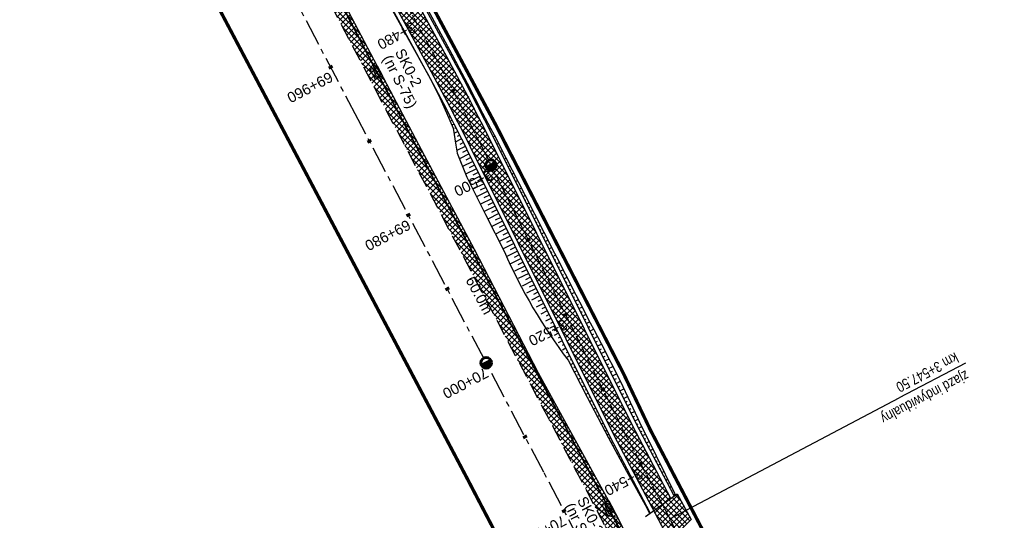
# Model space of a CAD drawing. Header units: metres. Extents: x 7529682 to 7533711, y 5721186 to 5727842.
# Tile 19 of 110: x 7531291 to 7531409, y 5724665 to 5724725. Entities that reach past the tile are written whole.
import ezdxf

# ---------------------------------------------------------------- set-up
doc = ezdxf.new("R2010")
doc.units = ezdxf.units.M
for name, pattern in [('817-dzialki-09-05-04$0$HIDDEN', [0.375, 0.25, -0.125]), ('CENTER', [50.8, 31.75, -6.35, 6.35, -6.35]), ('HIDDEN', [9.525, 6.35, -3.175])]:
    doc.linetypes.add(name, pattern=pattern)
for name, color, linetype in [('C-DROGI-SYTUACJA-ETYKIETY', 7, 'Continuous'), ('D-hatch-pobocza', 131, 'Continuous'), ('D-hatch-zjazdy-BA', 244, 'Continuous'), ('D-hatch-zjazdy-kruszywo', 111, 'Continuous'), ('D-pobocza', 7, 'Continuous'), ('D-skarpa', 7, 'Continuous'), ('D-skarpa-kreskowanie', 7, 'Continuous')]:
    doc.layers.add(name, color=color, linetype=linetype)
doc.layers.add('D-hatch-ciag-pieszo-rowerowy', color=7, linetype='Continuous', lineweight=13, true_color=0xff9f80)
doc.layers.add('D-LR-etap-III', color=7, linetype='817-dzialki-09-05-04$0$HIDDEN', lineweight=50, true_color=0xff1aff)
for name, color, linetype, lineweight in [('D-krawędzie', 7, 'Continuous', 30), ('D-obrzeża', 7, 'Continuous', 30), ('D-oś', 10, 'CENTER', 30), ('D-zjazdy', 7, 'Continuous', 30), ('D-zjazdy-opis', 7, 'Continuous', 30), ('Sieci-T-kanal technologiczny', 4, 'kt kanał technologiczny', 30)]:
    doc.layers.add(name, color=color, linetype=linetype, lineweight=lineweight)
for name, color, linetype, true_color in [('D-opis-KT-dlugosci', 7, 'Continuous', 0xff8000), ('D-opis-KT-studnie', 7, 'Continuous', 0xff8000), ('poprzeczki', 7, 'Continuous', 0x0000c7)]:
    doc.layers.add(name, color=color, linetype=linetype, true_color=true_color)
doc.styles.add('2mm08', font='arial.ttf', dxfattribs={"width": 0.8})
doc.styles.add('ARIAL', font='arial.ttf', dxfattribs={"height": 1})
doc.styles.get("Standard").update_dxf_attribs({"font": 'arial.ttf'})
doc.linetypes.add('kt kanał technologiczny', pattern='A,1,-0.8,["kt",Standard,S=0.5,R=0,X=-0.7,Y=-0.15],-0.3', length=2.1)
pattern_1 = [(45, (0.88535, 0.46493), (-0.33675960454, 0.33675960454), []), (135, (0.88535, 0.46493), (-0.33675960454, -0.33675960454), [])]
pattern_2 = [(45, (0, 0), (-0.33675960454, 0.33675960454), []), (135, (0, 0), (-0.33675960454, -0.33675960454), [])]

# ---------------------------------------------------------------- blocks, each defined once
blk = doc.blocks.new('kilometraz')
at = {"linetype": 'ByBlock', "lineweight": -2}
blk.add_hatch(color=0, dxfattribs=at).paths.add_polyline_path([(0, -0.28125, 0.41421356), (0.28125, 0, 0.41421356), (0, 0.28125)])
at = {"color": 0, "linetype": 'ByBlock', "lineweight": -2}
blk.add_line((0, 0.28125), (0, -0.28125), dxfattribs=at)
blk.add_circle((0, 0), 0.28125, dxfattribs=at)
blk = doc.blocks.new('AeccTickLine')
at = {"color": 0, "linetype": 'ByBlock', "lineweight": -2}
blk.add_line((0, 1), (0, -1), dxfattribs=at)
blk = doc.blocks.new('SKR2')
at = {"layer": 'Sieci-T-kanal technologiczny', "color": 2, "lineweight": 25}
for points in [[(0.03, -0.19), (0.96, -1.15), (0.28, -1.81), (-0.65, -0.84)], [(-0.04, -0.54), (0.61, -1.21), (0.23, -1.57), (-0.41, -0.9)]]:
    blk.add_lwpolyline(points, close=True, dxfattribs=at)
blk.add_lwpolyline([(-0.09, -1.23), (0.28, -0.87)], dxfattribs=at)

msp = doc.modelspace()

# ---------------------------------------------------------------- hatches: boundary and pattern name
at = {"layer": 'D-hatch-ciag-pieszo-rowerowy'}
h = msp.add_hatch(dxfattribs=at)
h.set_pattern_fill('ANSI37', color=256, scale=0.15, style=0)
h.set_pattern_definition(pattern_1)
h.paths.add_polyline_path([(7531367.38, 5724666.22), (7531369.44, 5724667.68), (7531364.84, 5724676.4), (7531345.22, 5724715.75), (7531314.27, 5724772.61), (7531308.11, 5724784.43), (7531305.88, 5724783.29), (7531312.05, 5724771.45), (7531343.01, 5724714.59), (7531362.63, 5724675.23)])
at = {"layer": 'D-hatch-pobocza'}
h = msp.add_hatch(dxfattribs=at)
h.set_pattern_fill('ANSI37', color=256, scale=0.15, style=0)
h.set_pattern_definition(pattern_2)
h.paths.add_polyline_path([(7531327.02, 5724733.24), (7531314.57, 5724757.21), (7531302.38, 5724780.72), (7531302.44, 5724776.85), (7531306.74, 5724768.66), (7531335.09, 5724714.65), (7531357.32, 5724672.44), (7531360.38, 5724666.62), (7531361.97, 5724665.57), (7531363.1, 5724665.41), (7531353.58, 5724682.67), (7531345.94, 5724697.46), (7531339.27, 5724710)])
at = {"layer": 'D-hatch-zjazdy-BA'}
h = msp.add_hatch(dxfattribs=at)
h.set_pattern_fill('ANSI37', color=256, scale=0.15, style=0)
h.set_pattern_definition(pattern_1)
h.paths.add_polyline_path([(7531369.29, 5724662.58), (7531371.88, 5724665.15), (7531370.2, 5724668.22), (7531367.38, 5724666.22)])
at = {"layer": 'D-hatch-zjazdy-kruszywo'}
h = msp.add_hatch(dxfattribs=at)
h.set_pattern_fill('ANSI37', color=256, scale=0.15, style=0)
h.set_pattern_definition(pattern_2)
h.paths.add_polyline_path([(7531363.1, 5724665.41), (7531361.97, 5724665.57), (7531360.38, 5724666.62), (7531365.5, 5724656.92), (7531365.97, 5724658.89), (7531366.18, 5724659.13)])

# ---------------------------------------------------------------- linework, layer by layer
at = {"layer": 'D-krawędzie', "linetype": 'HIDDEN', "ltscale": 0.3, "flags": 128}
msp.add_lwpolyline([(7530572.01, 5726166.06), (7530599.74, 5726113.52), (7530641.56, 5726032.01), (7530660.96, 5725995.07), (7530689.13, 5725941.54), (7530707.34, 5725907.03), (7530725.26, 5725873.09), (7530743.97, 5725837.65), (7530770.53, 5725787.12), (7530787.86, 5725754.27), (7530809.9, 5725712.54), (7530824.74, 5725684.39), (7530840.86, 5725653.69), (7530860.68, 5725616.15), (7530865.28, 5725607.39), (7530878.05, 5725583.08), (7530918.17, 5725507.18), (7530950.16, 5725446.31), (7530993.42, 5725364.26), (7531022.77, 5725308.72), (7531053.81, 5725249.87), (7531081.17, 5725197.87), (7531103.9, 5725154.54), (7531128.12, 5725108.45), (7531149.3, 5725068.25), (7531167.38, 5725033.77), (7531197.16, 5724976.99), (7531228.15, 5724918.03), (7531253.15, 5724870.49), (7531286.8, 5724806.65), (7531306.74, 5724768.66), (7531335.09, 5724714.65), (7531357.32, 5724672.44), (7531373.64, 5724641.45), (7531392.16, 5724606), (7531418.48, 5724555.85), (7531439.73, 5724515.58), (7531476.36, 5724446.19), (7531491.8, 5724416.76), (7531531.9, 5724339.93), (7531557.23, 5724291.66), (7531569.85, 5724267.58), (7531591.38, 5724226.55), (7531610, 5724191.1), (7531616.88, 5724178), (7531629.98, 5724153.03), (7531641.01, 5724132.02), (7531664.91, 5724087.62), (7531677.64, 5724064.79), (7531683.11, 5724054.99), (7531686.75, 5724048.18), (7531695.45, 5724031.7), (7531703.75, 5724015.92), (7531709.21, 5724005.51), (7531719.39, 5723986.15), (7531726.3, 5723973), (7531732.74, 5723960.74), (7531735.13, 5723956.19)], dxfattribs=at)
at = {"layer": 'D-LR-etap-III', "ltscale": 10, "flags": 128}
msp.add_lwpolyline([(7531750.47, 5723895.1, 0.4, 0.4, 0), (7531750.5, 5723895.13, 0.4, 0.4, 0), (7531682.71, 5724022.92, 0.4, 0.4, 0), (7531619.18, 5724147.2, 0.4, 0.4, 0), (7531592.31, 5724198.49, 0.4, 0.4, 0), (7531553.26, 5724272.92, 0.4, 0.4, 0), (7531504.02, 5724366.79, 0.4, 0.4, 0), (7531482.09, 5724407.62, 0.4, 0.4, 0), (7531412.35, 5724541.18, 0.4, 0.4, 0), (7531388.46, 5724586.93, 0.4, 0.4, 0), (7531345.12, 5724669.94, 0.4, 0.4, 0), (7531127.66, 5725081.67, 0.4, 0.4, 0), (7531059.25, 5725211.04, 0.4, 0.4, 0), (7531008.01, 5725307.95, 0.4, 0.4, 0), (7530964.18, 5725390.84, 0.4, 0.4, 0), (7530914.56, 5725484.68, 0.4, 0.4, 0), (7530865.24, 5725577.49, 0.4, 0.4, 0), (7530840.09, 5725624.06, 0.4, 0.4, 0), (7530802.56, 5725694.92, 0.4, 0.4, 0), (7530755.54, 5725787.51, 0.4, 0.4, 0), (7530708.72, 5725876.3, 0.4, 0.4, 0), (7530695.12, 5725902.09, 0.4, 0.4, 0), (7530642.91, 5726001.08, 0.4, 0.4, 0), (7530634.93, 5726016.15, 0.4, 0.4, 0), (7530610.82, 5726061.93, 0.4, 0.4, 0), (7530610.82, 5726061.93, 0.4, 0.4, 0), (7530607.21, 5726063.51, 0.4, 0.4, 0), (7530597.42, 5726080.68, 0.4, 0.4, 0), (7530591.16, 5726088.44, 0.4, 0.4, 0), (7530581.28, 5726107.21, 0.4, 0.4, 0), (7530571.29, 5726130.56, 0.4, 0.4, 0), (7530549.55, 5726171.53, 0.4, 0.4, 0), (7530531.01, 5726206.47, 0.4, 0.4, 0), (7530516.46, 5726236.02, 0.4, 0.4, 0), (7530500.8, 5726266.14, 0.4, 0.4, 0), (7530491.35, 5726283.94, 0.4, 0.4, 0), (7530482.4, 5726303.41, 0.4, 0.4, 0), (7530482.4, 5726303.41, 0.4, 0.4, 0), (7530450.41, 5726357.28, 0.4, 0.4, 0), (7530397.76, 5726458.5, 0.4, 0.4, 0), (7530334.71, 5726583.66, 0.4, 0.4, 0), (7530303.94, 5726645.17, 0.4, 0.4, 0), (7530300.51, 5726651.78, 0.4, 0.4, 0), (7530289.21, 5726671.97, 0.4, 0.4, 0), (7530281.54, 5726685.57, 0.4, 0.4, 0), (7530261.37, 5726724.16, 0.4, 0.4, 0), (7530254.03, 5726738.21, 0.4, 0.4, 0), (7530197.22, 5726845.06, 0.4, 0.4, 0), (7530194.71, 5726849.15, 0.4, 0.4, 0), (7530195.92, 5726850.75, 0.4, 0.4, 0), (7530170.55, 5726892.96, 0.4, 0.4, 0), (7530143.17, 5726945.07, 0.4, 0.4, 0), (7530105.06, 5727018.32, 0.4, 0.4, 0), (7530100.06, 5727027.16, 0.4, 0.4, 0), (7530062.32, 5727099.63, 0.4, 0.4, 0), (7530015.38, 5727189.42, 0.4, 0.4, 0), (7529983.21, 5727250.21, 0.4, 0.4, 0), (7529953.28, 5727306.75, 0.4, 0.4, 0), (7529900.67, 5727406.16, 0.4, 0.4, 0), (7529890.63, 5727425.13, 0.4, 0.4, 0), (7529875.16, 5727454.43, 0.4, 0.4, 0), (7529857.56, 5727487.79, 0.4, 0.4, 0), (7529835.19, 5727530.19, 0.4, 0.4, 0), (7529811.74, 5727574.66, 0.4, 0.4, 0), (7529792.1, 5727611.92, 0.4, 0.4, 0), (7529768.07, 5727657.47, 0.4, 0.4, 0), (7529755.21, 5727682.13, 0.4, 0.4, 0), (7529753.31, 5727681.13, 0.4, 0.4, 0), (7529739.21, 5727707.77, 0.4, 0.4, 0), (7529735.39, 5727711.25, 0.4, 0.4, 0), (7529725.42, 5727730.2, 0.4, 0.4, 0), (7529723.55, 5727729.88, 0.4, 0.4, 0), (7529695.57, 5727782.93, 0.4, 0.4, 0), (7529717.68, 5727794.02, 0.4, 0.4, 0), (7529736.27, 5727758.65, 0.4, 0.4, 0), (7529736.27, 5727758.65, 0.4, 0.4, 0), (7529744.51, 5727750.41, 0.4, 0.4, 0), (7529744.51, 5727750.41, 0.4, 0.4, 0), (7529750.28, 5727738.55, 0.4, 0.4, 0), (7529777.11, 5727687.57, 0.4, 0.4, 0), (7529796.52, 5727651.33, 0.4, 0.4, 0), (7529814.94, 5727616.79, 0.4, 0.4, 0), (7529839.01, 5727572.3, 0.4, 0.4, 0), (7529860.62, 5727532.51, 0.4, 0.4, 0), (7529882.35, 5727491.5, 0.4, 0.4, 0), (7529904.87, 5727449.1, 0.4, 0.4, 0), (7529920.75, 5727418.88, 0.4, 0.4, 0), (7529946.68, 5727368.55, 0.4, 0.4, 0), (7529972.02, 5727320.57, 0.4, 0.4, 0), (7529987.74, 5727290.15, 0.4, 0.4, 0), (7529996.5, 5727273.66, 0.4, 0.4, 0), (7530017.54, 5727234.2, 0.4, 0.4, 0), (7530033.05, 5727204.86, 0.4, 0.4, 0), (7530051.62, 5727170.22, 0.4, 0.4, 0), (7530069.28, 5727137.02, 0.4, 0.4, 0), (7530089.39, 5727097.53, 0.4, 0.4, 0), (7530109.71, 5727060.75, 0.4, 0.4, 0), (7530136.77, 5727011.64, 0.4, 0.4, 0), (7530162.45, 5726962.74, 0.4, 0.4, 0), (7530187.67, 5726916.99, 0.4, 0.4, 0), (7530207.82, 5726879.34, 0.4, 0.4, 0), (7530230.63, 5726834.52, 0.4, 0.4, 0), (7530262.29, 5726776.62, 0.4, 0.4, 0), (7530277.51, 5726760.21, 0.4, 0.4, 0), (7530286.04, 5726744.11, 0.4, 0.4, 0), (7530288.1, 5726735.88, 0.4, 0.4, 0), (7530290.39, 5726725.05, 0.4, 0.4, 0), (7530296.18, 5726713.58, 0.4, 0.4, 0), (7530302.73, 5726701.18, 0.4, 0.4, 0), (7530325.69, 5726657.47, 0.4, 0.4, 0), (7530343.24, 5726623.65, 0.4, 0.4, 0), (7530360.23, 5726591.75, 0.4, 0.4, 0), (7530383.21, 5726548.06, 0.4, 0.4, 0), (7530406.02, 5726503.61, 0.4, 0.4, 0), (7530427.46, 5726462.62, 0.4, 0.4, 0), (7530447.93, 5726424.39, 0.4, 0.4, 0), (7530471.13, 5726379.92, 0.4, 0.4, 0), (7530490.5, 5726343.03, 0.4, 0.4, 0), (7530509.5, 5726306.73, 0.4, 0.4, 0), (7530529.89, 5726267.24, 0.4, 0.4, 0), (7530543.85, 5726238.99, 0.4, 0.4, 0), (7530554.81, 5726218.94, 0.4, 0.4, 0), (7530559.03, 5726212.22, 0.4, 0.4, 0), (7530563.06, 5726206.41, 0.4, 0.4, 0), (7530566.93, 5726200.46, 0.4, 0.4, 0), (7530569.77, 5726194.9, 0.4, 0.4, 0), (7530571.47, 5726191.28, 0.4, 0.4, 0), (7530572.84, 5726188.02, 0.4, 0.4, 0), (7530575.3, 5726182.03, 0.4, 0.4, 0), (7530579.74, 5726173.31, 0.4, 0.4, 0), (7530583.3, 5726167.41, 0.4, 0.4, 0), (7530593.4, 5726163.33, 0.4, 0.4, 0), (7530598.62, 5726155.26, 0.4, 0.4, 0), (7530608.26, 5726140.5, 0.4, 0.4, 0), (7530603.27, 5726136.83, 0.4, 0.4, 0), (7530606.53, 5726131.84, 0.4, 0.4, 0), (7530604.24, 5726124.22, 0.4, 0.4, 0), (7530605.85, 5726121.63, 0.4, 0.4, 0), (7530608.97, 5726116.16, 0.4, 0.4, 0), (7530618.11, 5726097.79, 0.4, 0.4, 0), (7530651.21, 5726034.96, 0.4, 0.4, 0), (7530670.24, 5725998.61, 0.4, 0.4, 0), (7530698.08, 5725945.95, 0.4, 0.4, 0), (7530716.51, 5725911.31, 0.4, 0.4, 0), (7530735.22, 5725875.67, 0.4, 0.4, 0), (7530752.5, 5725842.15, 0.4, 0.4, 0), (7530778.31, 5725793.5, 0.4, 0.4, 0), (7530797.5, 5725756.38, 0.4, 0.4, 0), (7530812.52, 5725728.29, 0.4, 0.4, 0), (7530820.04, 5725713.16, 0.4, 0.4, 0), (7530822.42, 5725710.19, 0.4, 0.4, 0), (7530833.15, 5725688.8, 0.4, 0.4, 0), (7530849.63, 5725656.16, 0.4, 0.4, 0), (7530867.98, 5725621.96, 0.4, 0.4, 0), (7530872.63, 5725612.89, 0.4, 0.4, 0), (7530880.35, 5725597.59, 0.4, 0.4, 0), (7530883.84, 5725593.39, 0.4, 0.4, 0), (7530891.78, 5725587.76, 0.4, 0.4, 0), (7530895.04, 5725584.28, 0.4, 0.4, 0), (7530897.03, 5725580.94, 0.4, 0.4, 0), (7530900.95, 5725579.95, 0.4, 0.4, 0), (7530904.81, 5725571.98, 0.4, 0.4, 0), (7530903.68, 5725568.57, 0.4, 0.4, 0), (7530908.9, 5725558.84, 0.4, 0.4, 0), (7530910.25, 5725545.67, 0.4, 0.4, 0), (7530912.87, 5725538.65, 0.4, 0.4, 0), (7530945.28, 5725478.46, 0.4, 0.4, 0), (7530959.69, 5725450.25, 0.4, 0.4, 0), (7531002.83, 5725368.19, 0.4, 0.4, 0), (7531044.7, 5725290.31, 0.4, 0.4, 0), (7531064.1, 5725253.21, 0.4, 0.4, 0), (7531083.01, 5725216.68, 0.4, 0.4, 0), (7531113.01, 5725158.47, 0.4, 0.4, 0), (7531137.36, 5725113.07, 0.4, 0.4, 0), (7531150.83, 5725086.71, 0.4, 0.4, 0), (7531159.75, 5725076.64, 0.4, 0.4, 0), (7531166.31, 5725074.58, 0.4, 0.4, 0), (7531172.29, 5725062.58, 0.4, 0.4, 0), (7531170.59, 5725055.61, 0.4, 0.4, 0), (7531173.73, 5725044.08, 0.4, 0.4, 0), (7531215.34, 5724964.86, 0.4, 0.4, 0), (7531238.05, 5724921.68, 0.4, 0.4, 0), (7531262.39, 5724875.28, 0.4, 0.4, 0), (7531295.59, 5724811.27, 0.4, 0.4, 0), (7531348.49, 5724712.36, 0.4, 0.4, 0), (7531363.74, 5724682.68, 0.4, 0.4, 0), (7531366.99, 5724675.87, 0.4, 0.4, 0), (7531382.54, 5724646.11, 0.4, 0.4, 0), (7531401.3, 5724610.87, 0.4, 0.4, 0), (7531428.96, 5724558.86, 0.4, 0.4, 0), (7531449.11, 5724520.4, 0.4, 0.4, 0), (7531477.29, 5724465.83, 0.4, 0.4, 0), (7531501, 5724421.11, 0.4, 0.4, 0), (7531512.12, 5724400.55, 0.4, 0.4, 0), (7531513.78, 5724396.76, 0.4, 0.4, 0), (7531526.32, 5724379.39, 0.4, 0.4, 0), (7531566.78, 5724302.74, 0.4, 0.4, 0), (7531612.28, 5724225.61, 0.4, 0.4, 0), (7531620.49, 5724210.55, 0.4, 0.4, 0), (7531631.58, 5724196.26, 0.4, 0.4, 0), (7531653.48, 5724152.43, 0.4, 0.4, 0), (7531661.15, 5724128.49, 0.4, 0.4, 0), (7531673.88, 5724101.19, 0.4, 0.4, 0), (7531684.69, 5724081.18, 0.4, 0.4, 0), (7531699.21, 5724051.17, 0.4, 0.4, 0), (7531704.03, 5724040.58, 0.4, 0.4, 0), (7531704.03, 5724040.58, 0.4, 0.4, 0), (7531703.91, 5724037.17, 0.4, 0.4, 0), (7531736.42, 5723969.23, 0.4, 0.4, 0), (7531738.29, 5723967.7, 0.4, 0.4, 0), (7531742.18, 5723962.35, 0.4, 0.4, 0), (7531744.29, 5723958.62, 0.4, 0.4, 0), (7531755.39, 5723944.19, 0.4, 0.4, 0), (7531758.69, 5723936.76, 0.4, 0.4, 0), (7531780.08, 5723929.25, 0.4, 0.4, 0), (7531792.61, 5723906.34, 0.4, 0.4, 0), (7531792.61, 5723906.34, 0.4, 0.4, 0), (7531756.96, 5723883.06, 0.4, 0.4, 0), (7531750.46, 5723895.13, 0.4, 0.4, 0), (7531750.46, 5723895.13, 0, 0, 0)], format="xyseb", dxfattribs=at)
at = {"layer": 'D-obrzeża'}
for points in [[(7531162.55, 5725061.32), (7531165.88, 5725054.96, -0.068574), (7531167.27, 5725051.11), (7531167.91, 5725048.07, 0.068789), (7531170.7, 5725040.34), (7531202.52, 5724979.8), (7531233.7, 5724920.95), (7531258.82, 5724873.47), (7531292.22, 5724809.51), (7531312.05, 5724771.45), (7531340.42, 5724719.34, -0.00902), (7531345.43, 5724709.74), (7531362.63, 5724675.23), (7531378.96, 5724644.24), (7531397.48, 5724608.78), (7531423.79, 5724558.65), (7531445.04, 5724518.38), (7531473.71, 5724463.87), (7531497.09, 5724419.32), (7531505.91, 5724402.51, -0.033171), (7531508.59, 5724396.45), (7531511.25, 5724389.16)], [(7531369.44, 5724667.68), (7531364.84, 5724676.4), (7531347.64, 5724710.9, 0.009026), (7531342.63, 5724720.51), (7531314.27, 5724772.61), (7531308.11, 5724784.43)]]:
    msp.add_lwpolyline(points, format="xyb", dxfattribs=at)
at = {"layer": 'D-oś', "ltscale": 0.03}
msp.add_lwpolyline([(7531156.87, 5725074.83), (7531166.99, 5725055.55, -0.068732), (7531168.48, 5725051.43), (7531169.1, 5725048.5, 0.068783), (7531171.89, 5725040.78), (7531203.62, 5724980.38), (7531234.8, 5724921.53), (7531259.93, 5724874.06), (7531293.33, 5724810.09), (7531313.16, 5724772.03), (7531341.53, 5724719.92, -0.009023), (7531346.53, 5724710.32), (7531363.73, 5724675.82), (7531380.06, 5724644.82), (7531398.58, 5724609.36), (7531424.9, 5724559.23), (7531446.14, 5724518.96), (7531474.82, 5724464.45), (7531498.2, 5724419.9)], format="xyb", dxfattribs=at)
at = {"layer": 'D-oś', "ltscale": 0.1}
msp.add_lwpolyline([(7531488.68, 5724414.9), (7531465.3, 5724459.45), (7531436.63, 5724513.95), (7531415.38, 5724554.22), (7531389.06, 5724604.38), (7531370.55, 5724639.83), (7531354.22, 5724670.81), (7531332, 5724713.02), (7531303.64, 5724767.04), (7531283.7, 5724805.02), (7531250.06, 5724868.86), (7531225.05, 5724916.41), (7531194.07, 5724975.36), (7531164.28, 5725032.14), (7531146.2, 5725066.62)], dxfattribs=at)
at = {"layer": 'D-pobocza'}
for points in [[(7531369.85, 5724667.97), (7531365.28, 5724676.63), (7531348.08, 5724711.14, 0.009028), (7531343.08, 5724720.74), (7531314.71, 5724772.84), (7531308.55, 5724784.66)], [(7531305.45, 5724783.04), (7531311.61, 5724771.22), (7531339.98, 5724719.11, -0.009019), (7531344.98, 5724709.51), (7531362.19, 5724675), (7531366.93, 5724666)]]:
    msp.add_lwpolyline(points, format="xyb", dxfattribs=at)
msp.add_lwpolyline([(7531363.1, 5724665.41), (7531353.58, 5724682.67), (7531345.94, 5724697.46), (7531339.27, 5724710), (7531327.02, 5724733.24), (7531314.57, 5724757.21), (7531302.38, 5724780.72)], dxfattribs=at)
at = {"layer": 'D-skarpa', "linetype": 'Continuous'}
for points in [[(7531332.22, 5724733.19), (7531339.99, 5724719.08), (7531340.89, 5724717.42), (7531341.77, 5724715.64), (7531342.59, 5724713.83), (7531343.38, 5724712), (7531343.69, 5724709.94), (7531343.86, 5724708.99), (7531345, 5724706.13), (7531347.25, 5724701.66), (7531349.51, 5724697.2, 0.059248), (7531357.13, 5724684.24), (7531359.44, 5724679.8), (7531361.96, 5724674.93), (7531364.14, 5724670.93), (7531366.58, 5724666.56), (7531366.9, 5724665.88)], [(7531340.32, 5724726.22), (7531343.21, 5724720.84), (7531344.11, 5724719.16), (7531345.05, 5724717.37), (7531345.97, 5724715.59), (7531346.89, 5724713.79), (7531347.83, 5724712.01), (7531348.27, 5724711.19), (7531349.68, 5724708.46), (7531351.96, 5724704.01), (7531354.24, 5724699.56, 0.004896), (7531361.1, 5724686.22), (7531363.37, 5724681.76), (7531365.49, 5724677.23), (7531365.69, 5724676.79), (7531367.67, 5724672.79), (7531369.88, 5724668.3), (7531369.99, 5724668.07)]]:
    msp.add_lwpolyline(points, format="xyb", dxfattribs=at)
at = {"layer": 'D-skarpa-kreskowanie', "linetype": 'Continuous'}
for p, q in [((7531336.83, 5724724.81, 108.82), (7531336.87, 5724724.83, 108.79)), ((7531337.07, 5724724.37, 108.82), (7531337.09, 5724724.38, 108.81)), ((7531337.32, 5724723.93, 108.82), (7531337.34, 5724723.95, 108.8)), ((7531340.93, 5724724.68, 108.93), (7531341.02, 5724724.73, 108.86)), ((7531341.17, 5724724.24, 108.93), (7531341.34, 5724724.33, 108.8)), ((7531341.41, 5724723.8, 108.93), (7531341.49, 5724723.85, 108.87)), ((7531337.56, 5724723.5, 108.82), (7531337.57, 5724723.5, 108.81)), ((7531337.8, 5724723.06, 108.82), (7531337.82, 5724723.07, 108.8)), ((7531338.04, 5724722.62, 108.82), (7531338.05, 5724722.63, 108.81)), ((7531341.65, 5724723.36, 108.93), (7531341.81, 5724723.45, 108.81)), ((7531341.89, 5724722.93, 108.93), (7531341.97, 5724722.97, 108.87)), ((7531342.13, 5724722.49, 108.93), (7531342.28, 5724722.57, 108.81)), ((7531338.28, 5724722.18, 108.81), (7531338.3, 5724722.19, 108.8)), ((7531338.52, 5724721.74, 108.81), (7531338.53, 5724721.75, 108.81)), ((7531342.37, 5724722.05, 108.93), (7531342.44, 5724722.09, 108.87)), ((7531342.6, 5724721.61, 108.93), (7531342.76, 5724721.69, 108.82)), ((7531338.76, 5724721.31, 108.81), (7531338.78, 5724721.31, 108.8)), ((7531339, 5724720.87, 108.81), (7531339.01, 5724720.87, 108.81)), ((7531339.24, 5724720.43, 108.81), (7531339.26, 5724720.44, 108.8)), ((7531342.84, 5724721.17, 108.93), (7531342.92, 5724721.21, 108.88)), ((7531343.08, 5724720.73, 108.94), (7531343.23, 5724720.81, 108.82)), ((7531343.32, 5724720.29, 108.94), (7531343.39, 5724720.33, 108.88)), ((7531339.49, 5724719.99, 108.81), (7531339.49, 5724719.99, 108.81)), ((7531339.73, 5724719.55, 108.81), (7531339.74, 5724719.56, 108.8)), ((7531339.97, 5724719.12, 108.81), (7531339.97, 5724719.12, 108.81)), ((7531343.56, 5724719.85, 108.94), (7531343.7, 5724719.93, 108.83)), ((7531343.8, 5724719.41, 108.94), (7531343.87, 5724719.45, 108.88)), ((7531344.03, 5724718.97, 108.94), (7531344.17, 5724719.04, 108.83)), ((7531340.21, 5724718.68, 108.81), (7531340.21, 5724718.68, 108.81)), ((7531340.45, 5724718.24, 108.81), (7531340.45, 5724718.24, 108.81)), ((7531344.27, 5724718.53, 108.94), (7531344.34, 5724718.56, 108.89)), ((7531344.5, 5724718.09, 108.94), (7531344.64, 5724718.16, 108.84)), ((7531340.69, 5724717.8, 108.81), (7531340.68, 5724717.8, 108.81)), ((7531340.92, 5724717.36, 108.81), (7531340.92, 5724717.36, 108.81)), ((7531341.16, 5724716.92, 108.81), (7531341.14, 5724716.91, 108.8)), ((7531344.74, 5724717.65, 108.94), (7531344.8, 5724717.68, 108.89)), ((7531344.97, 5724717.2, 108.94), (7531345.1, 5724717.27, 108.84)), ((7531345.2, 5724716.76, 108.94), (7531345.27, 5724716.79, 108.9)), ((7531341.39, 5724716.48, 108.81), (7531341.38, 5724716.47, 108.8)), ((7531341.63, 5724716.03, 108.81), (7531341.59, 5724716.01, 108.78)), ((7531341.86, 5724715.59, 108.81), (7531341.83, 5724715.58, 108.79)), ((7531345.43, 5724716.32, 108.94), (7531345.56, 5724716.38, 108.85)), ((7531345.67, 5724715.87, 108.95), (7531345.73, 5724715.91, 108.9)), ((7531345.9, 5724715.43, 108.95), (7531346.02, 5724715.49, 108.85)), ((7531342.1, 5724715.15, 108.81), (7531342.01, 5724715.11, 108.75)), ((7531342.33, 5724714.71, 108.81), (7531342.27, 5724714.68, 108.77)), ((7531346.13, 5724714.99, 108.95), (7531346.19, 5724715.02, 108.9)), ((7531346.36, 5724714.54, 108.95), (7531346.47, 5724714.6, 108.86)), ((7531342.56, 5724714.26, 108.82), (7531342.43, 5724714.2, 108.72)), ((7531342.79, 5724713.82, 108.82), (7531342.71, 5724713.78, 108.76)), ((7531343.02, 5724713.38, 108.82), (7531342.83, 5724713.28, 108.68)), ((7531346.58, 5724714.1, 108.95), (7531346.64, 5724714.13, 108.91)), ((7531346.81, 5724713.65, 108.95), (7531346.93, 5724713.71, 108.86)), ((7531347.04, 5724713.21, 108.95), (7531347.1, 5724713.24, 108.91)), ((7531343.25, 5724712.93, 108.82), (7531343.14, 5724712.87, 108.74)), ((7531343.48, 5724712.49, 108.82), (7531343.22, 5724712.36, 108.63)), ((7531343.71, 5724712.04, 108.82), (7531343.55, 5724711.96, 108.7)), ((7531347.26, 5724712.76, 108.95), (7531347.4, 5724712.83, 108.85)), ((7531347.49, 5724712.31, 108.95), (7531347.56, 5724712.35, 108.9)), ((7531347.72, 5724711.87, 108.95), (7531347.86, 5724711.94, 108.85)), ((7531343.93, 5724711.6, 108.82), (7531343.47, 5724711.36, 108.48)), ((7531344.16, 5724711.15, 108.82), (7531343.86, 5724711, 108.6)), ((7531347.94, 5724711.42, 108.96), (7531348.02, 5724711.46, 108.9)), ((7531348.16, 5724710.97, 108.96), (7531348.33, 5724711.06, 108.83)), ((7531344.38, 5724710.7, 108.82), (7531343.63, 5724710.33, 108.26)), ((7531344.83, 5724709.81, 108.83), (7531343.8, 5724709.3, 108.06)), ((7531344.61, 5724710.26, 108.82), (7531344.16, 5724710.03, 108.49)), ((7531348.39, 5724710.53, 108.96), (7531348.47, 5724710.57, 108.89)), ((7531348.61, 5724710.08, 108.96), (7531348.79, 5724710.17, 108.82)), ((7531348.83, 5724709.63, 108.96), (7531348.93, 5724709.68, 108.89)), ((7531345.28, 5724708.92, 108.83), (7531344.12, 5724708.34, 107.96)), ((7531345.06, 5724709.36, 108.83), (7531344.49, 5724709.08, 108.41)), ((7531345.5, 5724708.47, 108.83), (7531344.9, 5724708.17, 108.38)), ((7531349.06, 5724709.18, 108.96), (7531349.25, 5724709.28, 108.81)), ((7531349.28, 5724708.74, 108.96), (7531349.38, 5724708.79, 108.89)), ((7531349.5, 5724708.29, 108.96), (7531349.71, 5724708.39, 108.81)), ((7531345.72, 5724708.02, 108.83), (7531344.49, 5724707.41, 107.91)), ((7531345.95, 5724707.57, 108.83), (7531345.31, 5724707.26, 108.36)), ((7531349.73, 5724707.84, 108.96), (7531349.83, 5724707.9, 108.88)), ((7531349.95, 5724707.39, 108.96), (7531350.17, 5724707.5, 108.8)), ((7531346.17, 5724707.13, 108.83), (7531344.87, 5724706.48, 107.86)), ((7531346.62, 5724706.23, 108.83), (7531345.29, 5724705.57, 107.84)), ((7531346.39, 5724706.68, 108.83), (7531345.73, 5724706.35, 108.34)), ((7531350.17, 5724706.95, 108.96), (7531350.28, 5724707, 108.88)), ((7531350.39, 5724706.5, 108.97), (7531350.62, 5724706.61, 108.8)), ((7531350.62, 5724706.05, 108.97), (7531350.73, 5724706.11, 108.88)), ((7531347.06, 5724705.34, 108.83), (7531345.74, 5724704.68, 107.85)), ((7531346.84, 5724705.78, 108.83), (7531346.18, 5724705.45, 108.34)), ((7531347.29, 5724704.89, 108.84), (7531346.62, 5724704.56, 108.34)), ((7531350.84, 5724705.6, 108.97), (7531351.08, 5724705.72, 108.79)), ((7531351.06, 5724705.16, 108.97), (7531351.18, 5724705.22, 108.88)), ((7531347.51, 5724704.44, 108.84), (7531346.19, 5724703.78, 107.85)), ((7531347.73, 5724703.99, 108.84), (7531347.07, 5724703.66, 108.35)), ((7531351.29, 5724704.71, 108.97), (7531351.53, 5724704.83, 108.78)), ((7531351.51, 5724704.26, 108.97), (7531351.64, 5724704.32, 108.88)), ((7531351.73, 5724703.81, 108.97), (7531351.99, 5724703.94, 108.78)), ((7531347.96, 5724703.55, 108.84), (7531346.64, 5724702.89, 107.86)), ((7531348.4, 5724702.65, 108.84), (7531347.09, 5724702, 107.86)), ((7531348.18, 5724703.1, 108.84), (7531347.52, 5724702.77, 108.35)), ((7531351.96, 5724703.37, 108.97), (7531352.09, 5724703.43, 108.87)), ((7531352.18, 5724702.92, 108.97), (7531352.45, 5724703.05, 108.77)), ((7531352.4, 5724702.47, 108.97), (7531352.54, 5724702.54, 108.87)), ((7531348.85, 5724701.76, 108.84), (7531347.54, 5724701.1, 107.87)), ((7531348.62, 5724702.2, 108.84), (7531347.97, 5724701.88, 108.35)), ((7531352.63, 5724702.02, 108.98), (7531352.91, 5724702.16, 108.77)), ((7531352.85, 5724701.58, 108.98), (7531352.99, 5724701.65, 108.87)), ((7531349.29, 5724700.86, 108.84), (7531347.99, 5724700.21, 107.87)), ((7531349.07, 5724701.31, 108.84), (7531348.42, 5724700.98, 108.36)), ((7531349.52, 5724700.41, 108.85), (7531348.87, 5724700.09, 108.36)), ((7531353.07, 5724701.13, 108.98), (7531353.36, 5724701.28, 108.76)), ((7531353.29, 5724700.68, 108.98), (7531353.44, 5724700.76, 108.87)), ((7531353.52, 5724700.23, 108.98), (7531353.82, 5724700.39, 108.75)), ((7531349.74, 5724699.97, 108.85), (7531348.44, 5724699.32, 107.88)), ((7531350.19, 5724699.07, 108.85), (7531348.89, 5724698.43, 107.89)), ((7531349.96, 5724699.52, 108.85), (7531349.32, 5724699.2, 108.36)), ((7531353.74, 5724699.79, 108.98), (7531353.9, 5724699.86, 108.86)), ((7531353.96, 5724699.34, 108.98), (7531354.28, 5724699.5, 108.75)), ((7531354.19, 5724698.89, 108.98), (7531354.34, 5724698.97, 108.86)), ((7531350.63, 5724698.18, 108.85), (7531349.35, 5724697.54, 107.89)), ((7531350.41, 5724698.62, 108.85), (7531349.76, 5724698.3, 108.37)), ((7531354.41, 5724698.44, 108.98), (7531354.72, 5724698.6, 108.75)), ((7531354.63, 5724698, 108.98), (7531354.79, 5724698.07, 108.87)), ((7531351.08, 5724697.28, 108.85), (7531349.8, 5724696.65, 107.9)), ((7531350.86, 5724697.73, 108.85), (7531350.21, 5724697.41, 108.37)), ((7531351.3, 5724696.83, 108.85), (7531350.67, 5724696.52, 108.38)), ((7531354.86, 5724697.55, 108.98), (7531355.17, 5724697.7, 108.75)), ((7531355.08, 5724697.1, 108.99), (7531355.23, 5724697.18, 108.87)), ((7531355.3, 5724696.65, 108.99), (7531355.61, 5724696.81, 108.76)), ((7531351.52, 5724696.39, 108.85), (7531350.26, 5724695.76, 107.91)), ((7531351.97, 5724695.49, 108.86), (7531350.72, 5724694.87, 107.93)), ((7531351.75, 5724695.94, 108.85), (7531351.12, 5724695.63, 108.39)), ((7531355.52, 5724696.21, 108.99), (7531355.68, 5724696.28, 108.87)), ((7531355.75, 5724695.76, 108.99), (7531356.06, 5724695.91, 108.76)), ((7531352.42, 5724694.6, 108.86), (7531351.18, 5724693.98, 107.94)), ((7531352.19, 5724695.04, 108.86), (7531351.57, 5724694.74, 108.39)), ((7531355.97, 5724695.31, 108.99), (7531356.12, 5724695.39, 108.88)), ((7531356.19, 5724694.86, 108.99), (7531356.5, 5724695.02, 108.76)), ((7531356.42, 5724694.42, 108.99), (7531356.57, 5724694.49, 108.88)), ((7531352.86, 5724693.7, 108.86), (7531351.64, 5724693.09, 107.95)), ((7531352.64, 5724694.15, 108.86), (7531352.03, 5724693.84, 108.4)), ((7531353.09, 5724693.25, 108.86), (7531352.49, 5724692.96, 108.41)), ((7531356.64, 5724693.97, 108.99), (7531356.95, 5724694.13, 108.76)), ((7531356.86, 5724693.52, 108.99), (7531357.02, 5724693.6, 108.87)), ((7531357.09, 5724693.07, 108.99), (7531357.41, 5724693.23, 108.76)), ((7531353.31, 5724692.81, 108.86), (7531352.17, 5724692.24, 108.01)), ((7531353.76, 5724691.91, 108.86), (7531352.74, 5724691.41, 108.11)), ((7531353.53, 5724692.36, 108.86), (7531352.99, 5724692.09, 108.46)), ((7531357.31, 5724692.63, 108.99), (7531357.47, 5724692.71, 108.87)), ((7531357.53, 5724692.18, 109), (7531357.86, 5724692.34, 108.75)), ((7531354.2, 5724691.02, 108.86), (7531353.31, 5724690.57, 108.2)), ((7531353.98, 5724691.46, 108.86), (7531353.5, 5724691.23, 108.51)), ((7531357.76, 5724691.73, 109), (7531357.92, 5724691.81, 108.87)), ((7531357.98, 5724691.28, 109), (7531358.31, 5724691.45, 108.75)), ((7531358.2, 5724690.84, 109), (7531358.37, 5724690.92, 108.87)), ((7531354.65, 5724690.12, 108.87), (7531353.87, 5724689.74, 108.29)), ((7531354.42, 5724690.57, 108.87), (7531354.01, 5724690.36, 108.55)), ((7531354.87, 5724689.67, 108.87), (7531354.51, 5724689.5, 108.6)), ((7531358.42, 5724690.39, 109), (7531358.77, 5724690.56, 108.74)), ((7531358.65, 5724689.94, 109), (7531358.83, 5724690.03, 108.87)), ((7531358.87, 5724689.49, 109), (7531359.24, 5724689.68, 108.73)), ((7531355.09, 5724689.23, 108.87), (7531354.44, 5724688.9, 108.38)), ((7531355.32, 5724688.78, 108.87), (7531355.02, 5724688.63, 108.65)), ((7531359.09, 5724689.05, 109), (7531359.29, 5724689.14, 108.86)), ((7531359.32, 5724688.6, 109), (7531359.72, 5724688.8, 108.71)), ((7531355.54, 5724688.33, 108.87), (7531354.96, 5724688.04, 108.44)), ((7531355.99, 5724687.44, 108.87), (7531355.46, 5724687.17, 108.48)), ((7531355.76, 5724687.88, 108.87), (7531355.49, 5724687.75, 108.67)), ((7531359.54, 5724688.15, 109), (7531359.75, 5724688.26, 108.85)), ((7531359.76, 5724687.71, 109.01), (7531360.19, 5724687.92, 108.69)), ((7531359.99, 5724687.26, 109.01), (7531360.21, 5724687.37, 108.84)), ((7531356.21, 5724686.99, 108.87), (7531355.96, 5724686.86, 108.69)), ((7531356.43, 5724686.54, 108.87), (7531355.96, 5724686.3, 108.52)), ((7531356.66, 5724686.09, 108.88), (7531356.43, 5724685.98, 108.71)), ((7531360.21, 5724686.81, 109.01), (7531360.66, 5724687.04, 108.67)), ((7531360.43, 5724686.36, 109.01), (7531360.67, 5724686.48, 108.83)), ((7531360.66, 5724685.92, 109.01), (7531361.14, 5724686.15, 108.65)), ((7531356.88, 5724685.65, 108.88), (7531356.45, 5724685.43, 108.56)), ((7531357.1, 5724685.2, 108.88), (7531356.9, 5724685.1, 108.73)), ((7531360.88, 5724685.47, 109.01), (7531361.12, 5724685.59, 108.83)), ((7531361.1, 5724685.02, 109.01), (7531361.59, 5724685.26, 108.65)), ((7531357.32, 5724684.75, 108.88), (7531356.95, 5724684.56, 108.6)), ((7531357.55, 5724684.3, 108.88), (7531357.37, 5724684.22, 108.75)), ((7531357.77, 5724683.86, 108.88), (7531357.42, 5724683.68, 108.62)), ((7531361.32, 5724684.57, 109.01), (7531361.57, 5724684.69, 108.83)), ((7531361.55, 5724684.13, 109.01), (7531362.04, 5724684.37, 108.64)), ((7531361.77, 5724683.68, 109.01), (7531362.02, 5724683.8, 108.83)), ((7531357.99, 5724683.41, 108.88), (7531357.82, 5724683.32, 108.75)), ((7531358.22, 5724682.96, 108.88), (7531357.88, 5724682.8, 108.63)), ((7531358.44, 5724682.51, 108.88), (7531358.28, 5724682.43, 108.76)), ((7531361.99, 5724683.23, 109.01), (7531362.49, 5724683.48, 108.64)), ((7531362.22, 5724682.78, 109.02), (7531362.47, 5724682.91, 108.83)), ((7531362.44, 5724682.34, 109.02), (7531362.95, 5724682.59, 108.64)), ((7531358.66, 5724682.07, 108.88), (7531358.35, 5724681.91, 108.65)), ((7531358.89, 5724681.62, 108.88), (7531358.73, 5724681.54, 108.77)), ((7531362.66, 5724681.89, 109.02), (7531362.92, 5724682.02, 108.83)), ((7531362.89, 5724681.44, 109.02), (7531363.4, 5724681.7, 108.64)), ((7531359.11, 5724681.17, 108.89), (7531358.81, 5724681.02, 108.66)), ((7531359.33, 5724680.72, 108.89), (7531359.18, 5724680.65, 108.78)), ((7531359.56, 5724680.28, 108.89), (7531359.27, 5724680.13, 108.67)), ((7531363.11, 5724680.99, 109.02), (7531363.36, 5724681.12, 108.83)), ((7531363.33, 5724680.55, 109.02), (7531363.82, 5724680.79, 108.65)), ((7531363.56, 5724680.1, 109.02), (7531363.8, 5724680.22, 108.84)), ((7531359.78, 5724679.83, 108.89), (7531359.64, 5724679.76, 108.78)), ((7531360, 5724679.38, 108.89), (7531359.73, 5724679.25, 108.69)), ((7531360.22, 5724678.93, 108.89), (7531360.09, 5724678.87, 108.79)), ((7531363.78, 5724679.65, 109.02), (7531364.25, 5724679.88, 108.67)), ((7531364, 5724679.2, 109.02), (7531364.23, 5724679.32, 108.85)), ((7531364.22, 5724678.76, 109.02), (7531364.67, 5724678.98, 108.69)), ((7531360.45, 5724678.49, 108.89), (7531360.19, 5724678.36, 108.7)), ((7531360.67, 5724678.04, 108.89), (7531360.54, 5724677.98, 108.8)), ((7531364.45, 5724678.31, 109.02), (7531364.67, 5724678.42, 108.86)), ((7531364.67, 5724677.86, 109.03), (7531365.1, 5724678.07, 108.71)), ((7531360.89, 5724677.59, 108.89), (7531360.65, 5724677.47, 108.71)), ((7531361.12, 5724677.14, 108.89), (7531361, 5724677.08, 108.8)), ((7531361.34, 5724676.7, 108.89), (7531361.1, 5724676.58, 108.72)), ((7531364.89, 5724677.41, 109.03), (7531365.1, 5724677.52, 108.87)), ((7531365.12, 5724676.97, 109.03), (7531365.52, 5724677.17, 108.73)), ((7531365.34, 5724676.52, 109.03), (7531365.53, 5724676.62, 108.88)), ((7531361.56, 5724676.25, 108.9), (7531361.45, 5724676.19, 108.81)), ((7531361.79, 5724675.8, 108.9), (7531361.56, 5724675.69, 108.73)), ((7531365.57, 5724676.08, 109.03), (7531365.95, 5724676.27, 108.75)), ((7531365.81, 5724675.63, 109.03), (7531365.99, 5724675.73, 108.89)), ((7531362.01, 5724675.36, 108.9), (7531361.9, 5724675.3, 108.82)), ((7531362.23, 5724674.91, 108.9), (7531362.03, 5724674.8, 108.74)), ((7531362.47, 5724674.47, 108.9), (7531362.37, 5724674.41, 108.82)), ((7531366.04, 5724675.19, 109.03), (7531366.39, 5724675.38, 108.77)), ((7531366.27, 5724674.75, 109.03), (7531366.44, 5724674.84, 108.9)), ((7531366.51, 5724674.31, 109.03), (7531366.83, 5724674.48, 108.79)), ((7531362.7, 5724674.02, 108.9), (7531362.51, 5724673.92, 108.75)), ((7531362.93, 5724673.58, 108.9), (7531362.84, 5724673.53, 108.83)), ((7531363.17, 5724673.14, 108.9), (7531362.99, 5724673.04, 108.77)), ((7531366.74, 5724673.86, 109.03), (7531366.9, 5724673.95, 108.92)), ((7531366.97, 5724673.42, 109.04), (7531367.28, 5724673.58, 108.81)), ((7531367.21, 5724672.98, 109.04), (7531367.35, 5724673.06, 108.93)), ((7531363.4, 5724672.7, 108.9), (7531363.31, 5724672.65, 108.84)), ((7531363.63, 5724672.25, 108.9), (7531363.47, 5724672.17, 108.78)), ((7531367.44, 5724672.54, 109.04), (7531367.72, 5724672.69, 108.83)), ((7531367.67, 5724672.1, 109.04), (7531367.81, 5724672.17, 108.94)), ((7531363.87, 5724671.81, 108.91), (7531363.79, 5724671.77, 108.84)), ((7531364.1, 5724671.37, 108.91), (7531363.94, 5724671.29, 108.79)), ((7531364.33, 5724670.93, 108.91), (7531364.26, 5724670.89, 108.85)), ((7531367.91, 5724671.65, 109.04), (7531368.16, 5724671.79, 108.85)), ((7531368.14, 5724671.21, 109.04), (7531368.26, 5724671.27, 108.95)), ((7531368.37, 5724670.77, 109.04), (7531368.6, 5724670.89, 108.87)), ((7531364.57, 5724670.49, 108.91), (7531364.43, 5724670.41, 108.81)), ((7531364.8, 5724670.04, 108.91), (7531364.73, 5724670.01, 108.87)), ((7531365.03, 5724669.6, 108.91), (7531364.92, 5724669.54, 108.84)), ((7531368.61, 5724670.33, 109.04), (7531368.71, 5724670.38, 108.96)), ((7531368.84, 5724669.88, 109.04), (7531369.04, 5724669.99, 108.89)), ((7531369.07, 5724669.44, 109.04), (7531369.17, 5724669.49, 108.97)), ((7531365.26, 5724669.16, 108.91), (7531365.21, 5724669.13, 108.89)), ((7531365.5, 5724668.72, 108.91), (7531365.4, 5724668.67, 108.88)), ((7531369.3, 5724669, 109.04), (7531369.48, 5724669.09, 108.91)), ((7531369.54, 5724668.56, 109.05), (7531369.62, 5724668.6, 108.98)), ((7531365.73, 5724668.27, 108.91), (7531365.69, 5724668.25, 108.9)), ((7531365.96, 5724667.83, 108.91), (7531365.89, 5724667.79, 108.91)), ((7531366.13, 5724667.35, 108.92), (7531366.16, 5724667.37, 108.92)), ((7531369.77, 5724668.11, 109.05), (7531369.93, 5724668.2, 108.93)), ((7531366.38, 5724666.92, 108.94), (7531366.43, 5724666.95, 108.92)), ((7531366.61, 5724666.48, 108.95), (7531366.64, 5724666.49, 108.93)), ((7531366.83, 5724666.03, 108.97), (7531366.9, 5724666.06, 108.92))]:
    msp.add_line(p, q, dxfattribs=at)
at = {"layer": 'D-zjazdy', "lineweight": 25}
msp.add_lwpolyline([(7531366.4, 5724665.53), (7531370.2, 5724668.22), (7531371.88, 5724665.15), (7531368.54, 5724661.83)], dxfattribs=at)
at = {"layer": 'D-zjazdy', "linetype": 'ByBlock', "lineweight": 25}
msp.add_lwpolyline([(7531365.5, 5724656.92), (7531365.97, 5724658.89), (7531366.18, 5724659.13), (7531363.1, 5724665.41), (7531361.97, 5724665.57), (7531360.38, 5724666.62)], dxfattribs=at)
at = {"layer": 'D-zjazdy-opis', "linetype": 'Continuous', "lineweight": 30}
for p in [(7531404.71, 5724683.88), (7531369.32, 5724665.23)]:
    msp.add_line(p, (7531396.78, 5724679.71), dxfattribs=at)
at = {"layer": 'Sieci-T-kanal technologiczny', "ltscale": 2}
msp.add_lwpolyline([(7531498.93, 5724405.32, 0.2, 0.2, 0), (7531471.81, 5724457.71, 0.2, 0.2, 0), (7531444.03, 5724509.76, 0.2, 0.2, 0), (7531416.54, 5724561.97, 0.2, 0.2, 0), (7531389.21, 5724614.26, 0.2, 0.2, 0), (7531361.96, 5724666.59, 0.2, 0.2, 0), (7531334.25, 5724718.68, 0.2, 0.2, 0), (7531306.98, 5724771, 0.2, 0.2, 0), (7531279.43, 5724823.17, 0.2, 0.2, 0), (7531252.03, 5724875.42, 0.2, 0.2, 0), (7531224.64, 5724927.68, 0.2, 0.2, 0), (7531197.13, 5724979.88, 0.2, 0.2, 0), (7531169.66, 5725032.08, 0.2, 0.2, 0), (7531142.11, 5725084.26, 0.2, 0.2, 0)], format="xyseb", dxfattribs=at)

# ---------------------------------------------------------------- block references
at = {"layer": 'C-DROGI-SYTUACJA-ETYKIETY', "color": 7, "linetype": 'Continuous', "lineweight": 60, "xscale": 0.25, "yscale": 0.25, "zscale": 0.25}
for p, rotation in [((7531328.7, 5724719.3), 297.6978143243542), ((7531333.35, 5724710.44), 297.7660269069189), ((7531338.01, 5724701.6), 297.7660269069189), ((7531342.67, 5724692.75), 297.7660269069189), ((7531351.99, 5724675.05), 297.7660269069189), ((7531356.65, 5724666.2), 297.78488485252)]:
    msp.add_blockref('AeccTickLine', p, dxfattribs=dict(at, rotation=rotation))
at = {"layer": 'C-DROGI-SYTUACJA-ETYKIETY', "color": 10, "linetype": 'Continuous', "lineweight": 60, "xscale": 2.249999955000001, "yscale": 2.249999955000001, "zscale": 2.249999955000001, "rotation": 297.7660269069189}
msp.add_blockref('kilometraz', (7531347.33, 5724683.9), dxfattribs=at)
at = {"layer": 'poprzeczki', "color": 7, "linetype": 'Continuous', "lineweight": 60, "xscale": 0.25, "yscale": 0.25, "zscale": 0.25}
for p, rotation in [((7531343.37, 5724716.49), 297.8196517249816), ((7531352.36, 5724698.62), 296.4961870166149), ((7531356.83, 5724689.67), 296.4961870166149), ((7531361.29, 5724680.73), 296.4961870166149), ((7531365.84, 5724671.82), 297.7848857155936)]:
    msp.add_blockref('AeccTickLine', p, dxfattribs=dict(at, rotation=rotation))
at = {"layer": 'poprzeczki', "color": 10, "linetype": 'Continuous', "lineweight": 60, "xscale": 2.249999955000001, "yscale": 2.249999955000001, "zscale": 2.249999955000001, "rotation": 296.4961870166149}
msp.add_blockref('kilometraz', (7531347.9, 5724707.57), dxfattribs=at)
at = {"layer": 'Sieci-T-kanal technologiczny', "rotation": 163.7281158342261}
for p in [(7531334.05, 5724717.64), (7531361.78, 5724665.56)]:
    msp.add_blockref('SKR2', p, dxfattribs=at)

# ---------------------------------------------------------------- texts
at = {"layer": 'C-DROGI-SYTUACJA-ETYKIETY', "color": 7}
for s, rotation, p in [('3+480', 208.5641, (7531338.46, 5724724.77)), ('69+960', 207.6978, (7531328.55, 5724718.79)), ('3+500', 206.4962, (7531347.73, 5724707.07)), ('69+980', 207.766, (7531337.86, 5724701.09)), ('3+520', 206.4962, (7531356.66, 5724689.17)), ('70+000', 207.766, (7531347.17, 5724683.39)), ('3+540', 207.7849, (7531365.68, 5724671.32)), ('70+020', 207.7849, (7531356.49, 5724665.7))]:
    msp.add_text(s, height=1.25, rotation=rotation, dxfattribs=at).set_placement(p)
at = {"layer": 'D-opis-KT-dlugosci', "style": 'ARIAL'}
msp.add_text('60.0m', height=1.25, rotation=298.3346, dxfattribs=at).set_placement((7531344.82, 5724693.82))
at = {"layer": 'D-opis-KT-studnie', "char_height": 1.25, "attachment_point": 1, "rotation": 297, "line_spacing_factor": 0.8, "style": 'ARIAL'}
for s, insert in [('SK0-2\\P(nr S-75)', (7531337.49, 5724721.68, 10.12)), ('SK0-2\\P(nr S-76)', (7531359.29, 5724668.07, 10.12))]:
    msp.add_mtext_dynamic_manual_height_columns(s, width=11.2555, gutter_width=6, heights=[0], dxfattribs=dict(at, insert=insert))
at = {"layer": 'D-zjazdy-opis', "linetype": 'Continuous', "lineweight": 30, "char_height": 1.25, "rotation": 207.7849, "style": '2mm08'}
for s, insert, attachment_point in [('km 3+547.50', (7531404.03, 5724684.09), 1), ('zjazd indywidualny', (7531404.55, 5724683.37), 7)]:
    msp.add_mtext(s, dxfattribs=dict(at, insert=insert, attachment_point=attachment_point))

doc.saveas('drawing.dxf')
